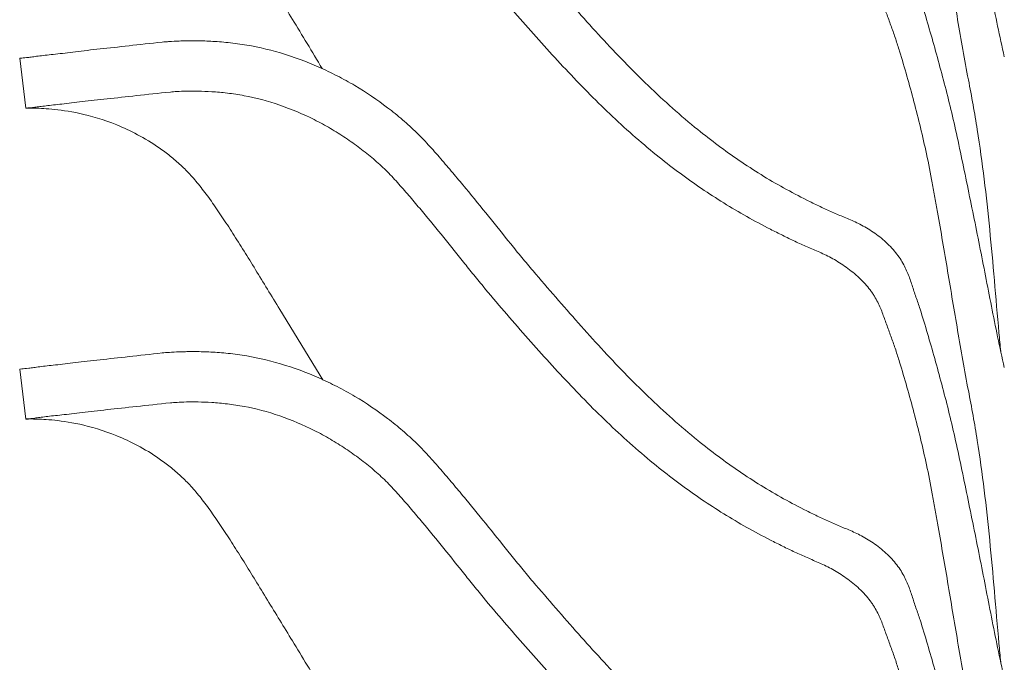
# Model space of a CAD drawing. Header units: centimetres. Extents: x -28 to 145, y -313 to 96.
# Tile 49 of 64: x 79 to 94, y -92 to -82. Entities that reach past the tile are written whole.
import ezdxf

# ---------------------------------------------------------------- set-up
doc = ezdxf.new("R2010")
doc.units = ezdxf.units.CM
doc.layers.add('Main lines', color=7, linetype='Continuous', lineweight=13, true_color=0x000000)
doc.layers.add('Predefinito', color=7, linetype='Continuous', true_color=0x000000)

# ---------------------------------------------------------------- blocks, each defined once
blk = doc.blocks.new('CB-298_Petal_Stacked_2D_Side')
at = {"layer": 'Main lines'}
for p, q in [((-39.217, 115.595), (-39.125, 114.827)), ((-35.224, 111.738), (-34.562, 110.658)), ((-39.217, 110.822), (-39.125, 110.055))]:
    blk.add_line(p, q, dxfattribs=at)
for points, knots in [([(-28.809, 114.499), (-29.072, 114.712), (-29.325, 114.939), (-29.694, 115.294), (-29.816, 115.415), (-30.055, 115.662), (-30.173, 115.787), (-30.409, 116.042), (-30.526, 116.171), (-30.758, 116.433), (-30.874, 116.565), (-31.106, 116.832), (-31.222, 116.966), (-31.395, 117.171), (-31.453, 117.24), (-31.567, 117.378), (-31.624, 117.448), (-31.793, 117.658), (-31.906, 117.8), (-32.135, 118.083), (-32.251, 118.226), (-32.429, 118.44), (-32.488, 118.511), (-32.608, 118.654), (-32.669, 118.726), (-32.761, 118.834), (-32.793, 118.87), (-32.856, 118.941), (-32.888, 118.977), (-32.953, 119.049), (-32.986, 119.084), (-33.053, 119.155), (-33.088, 119.189), (-33.193, 119.292), (-33.265, 119.359), (-33.415, 119.487), (-33.492, 119.549), (-33.729, 119.73), (-33.896, 119.843), (-34.161, 120.001), (-34.252, 120.051), (-34.436, 120.145), (-34.529, 120.19), (-34.814, 120.315), (-35.011, 120.388), (-35.214, 120.449)], [125.20917, 125.20917, 125.20917, 125.20917, 137.990286, 137.990286, 144.380844, 144.380844, 150.771402, 150.771402, 157.161961, 157.161961, 163.552519, 163.552519, 169.943077, 169.943077, 173.138356, 173.138356, 176.333635, 176.333635, 182.724193, 182.724193, 189.114751, 189.114751, 192.310031, 192.310031, 195.50531, 195.50531, 197.102949, 197.102949, 198.700589, 198.700589, 200.298228, 200.298228, 201.895868, 201.895868, 205.091147, 205.091147, 208.286426, 208.286426, 214.676984, 214.676984, 217.872263, 217.872263, 221.067542, 221.067542, 227.4581, 227.4581, 227.4581, 227.4581]), ([(-35.225, 119.649), (-35.041, 119.585), (-34.865, 119.51), (-34.611, 119.383), (-34.528, 119.338), (-34.369, 119.244), (-34.291, 119.195), (-34.14, 119.094), (-34.067, 119.042), (-33.925, 118.934), (-33.855, 118.879), (-33.755, 118.794), (-33.723, 118.766), (-33.659, 118.708), (-33.627, 118.678), (-33.535, 118.587), (-33.476, 118.523), (-33.389, 118.427), (-33.36, 118.394), (-33.303, 118.328), (-33.274, 118.295), (-33.189, 118.196), (-33.133, 118.13), (-32.966, 117.931), (-32.856, 117.798), (-32.639, 117.531), (-32.532, 117.397), (-32.373, 117.197), (-32.32, 117.131), (-32.213, 116.999), (-32.159, 116.933), (-31.998, 116.738), (-31.889, 116.61), (-31.671, 116.357), (-31.562, 116.231), (-31.344, 115.983), (-31.236, 115.86), (-31.016, 115.619), (-30.906, 115.5), (-30.684, 115.265), (-30.573, 115.149), (-30.347, 114.921), (-30.232, 114.809), (-30.001, 114.591), (-29.883, 114.484), (-29.645, 114.275), (-29.523, 114.174), (-29.4, 114.075)], [605.160599, 605.160599, 605.160599, 605.160599, 611.163291, 611.163291, 614.164637, 614.164637, 617.165983, 617.165983, 620.167329, 620.167329, 623.168675, 623.168675, 624.669348, 624.669348, 626.170021, 626.170021, 629.171367, 629.171367, 630.67204, 630.67204, 632.172714, 632.172714, 635.17406, 635.17406, 641.176752, 641.176752, 647.179444, 647.179444, 650.18079, 650.18079, 653.182136, 653.182136, 659.184828, 659.184828, 665.18752, 665.18752, 671.190212, 671.190212, 677.192904, 677.192904, 683.195596, 683.195596, 689.198288, 689.198288, 695.200981, 695.200981, 701.203673, 701.203673, 701.203673, 701.203673]), ([(-24.104, 115.617), (-24.175, 115.934), (-24.24, 116.248), (-24.332, 116.716), (-24.362, 116.872), (-24.423, 117.182), (-24.454, 117.337), (-24.515, 117.646), (-24.546, 117.8), (-24.608, 118.108), (-24.64, 118.261), (-24.702, 118.567), (-24.734, 118.719), (-24.798, 119.023), (-24.83, 119.174), (-24.864, 119.324)], [757.931902, 757.931902, 757.931902, 757.931902, 769.050883, 769.050883, 774.610373, 774.610373, 780.169863, 780.169863, 785.729354, 785.729354, 791.288844, 791.288844, 796.848334, 796.848334, 802.407825, 802.407825, 802.407825, 802.407825]), ([(-25.298, 114.126), (-25.357, 114.398), (-25.421, 114.665), (-25.56, 115.191), (-25.634, 115.451), (-25.731, 115.766), (-25.751, 115.828), (-25.792, 115.953), (-25.814, 116.015), (-25.859, 116.138), (-25.882, 116.199), (-25.915, 116.29), (-25.926, 116.321), (-25.948, 116.381), (-25.958, 116.411), (-25.991, 116.5), (-26.015, 116.56), (-26.062, 116.652), (-26.079, 116.683), (-26.108, 116.73), (-26.119, 116.746), (-26.14, 116.778), (-26.152, 116.794), (-26.188, 116.842), (-26.213, 116.873), (-26.269, 116.935), (-26.3, 116.966), (-26.362, 117.025), (-26.394, 117.053), (-26.461, 117.108), (-26.495, 117.135), (-26.564, 117.184), (-26.599, 117.207), (-26.668, 117.25), (-26.703, 117.271), (-26.806, 117.327), (-26.872, 117.359), (-27.002, 117.418), (-27.066, 117.445), (-27.193, 117.499), (-27.256, 117.528), (-27.383, 117.587), (-27.445, 117.617), (-27.57, 117.679), (-27.632, 117.711), (-27.817, 117.806), (-27.938, 117.871), (-28.177, 118.005), (-28.295, 118.075), (-28.526, 118.218), (-28.639, 118.291), (-28.974, 118.519), (-29.19, 118.679), (-29.4, 118.848)], [44.040833, 44.040833, 44.040833, 44.040833, 54.228804, 54.228804, 64.416776, 64.416776, 66.963769, 66.963769, 69.510761, 69.510761, 72.057754, 72.057754, 73.331251, 73.331251, 74.604747, 74.604747, 77.15174, 77.15174, 78.425236, 78.425236, 79.061985, 79.061985, 79.698733, 79.698733, 80.972229, 80.972229, 82.245726, 82.245726, 83.519222, 83.519222, 84.792719, 84.792719, 86.066215, 86.066215, 87.339711, 87.339711, 89.886704, 89.886704, 92.433697, 92.433697, 94.98069, 94.98069, 97.527683, 97.527683, 100.074676, 100.074676, 105.168661, 105.168661, 110.262647, 110.262647, 115.356633, 115.356633, 125.544604, 125.544604, 125.544604, 125.544604]), ([(-24.655, 115.265), (-24.686, 115.42), (-24.714, 115.574), (-24.769, 115.881), (-24.795, 116.034), (-24.846, 116.34), (-24.872, 116.492), (-24.923, 116.796), (-24.948, 116.948), (-24.999, 117.251), (-25.025, 117.402), (-25.077, 117.703), (-25.103, 117.854), (-25.129, 118.004)], [0, 0, 0, 0, 5.505104, 5.505104, 11.010208, 11.010208, 16.515312, 16.515312, 22.020417, 22.020417, 27.525521, 27.525521, 33.030625, 33.030625, 33.030625, 33.030625]), ([(-24.864, 114.551), (-24.895, 114.688), (-24.927, 114.824), (-24.994, 115.094), (-25.029, 115.228), (-25.1, 115.494), (-25.136, 115.625), (-25.209, 115.886), (-25.246, 116.015), (-25.32, 116.268), (-25.357, 116.393), (-25.417, 116.579), (-25.439, 116.64), (-25.47, 116.732), (-25.48, 116.762), (-25.501, 116.822), (-25.51, 116.852), (-25.52, 116.882)], [44.475923, 44.475923, 44.475923, 44.475923, 49.52175, 49.52175, 54.567578, 54.567578, 59.613406, 59.613406, 64.659234, 64.659234, 69.705062, 69.705062, 72.227976, 72.227976, 73.489433, 73.489433, 74.75089, 74.75089, 74.75089, 74.75089]), ([(-35.224, 116.511), (-35.16, 116.406), (-35.095, 116.3), (-34.881, 115.95), (-34.73, 115.698), (-34.575, 115.437)], [534.863965, 534.863965, 534.863965, 534.863965, 538.677082, 538.677082, 547.294086, 547.294086, 547.294086, 547.294086]), ([(-35.214, 115.676), (-35.415, 115.737), (-35.613, 115.779), (-35.852, 115.816), (-35.9, 115.822), (-35.994, 115.833), (-36.04, 115.838), (-36.176, 115.851), (-36.262, 115.856), (-36.425, 115.863), (-36.501, 115.864), (-36.608, 115.864), (-36.642, 115.863), (-36.707, 115.862), (-36.738, 115.861), (-36.824, 115.857), (-36.875, 115.855), (-36.941, 115.85), (-36.961, 115.849), (-36.998, 115.846), (-37.014, 115.844), (-37.028, 115.843)], [227.4581, 227.4581, 227.4581, 227.4581, 233.792591, 233.792591, 235.376213, 235.376213, 236.959836, 236.959836, 240.127081, 240.127081, 243.294326, 243.294326, 244.877949, 244.877949, 246.461572, 246.461572, 249.628817, 249.628817, 251.212439, 251.212439, 252.796062, 252.796062, 252.796062, 252.796062]), ([(-37.983, 115.738), (-38.051, 115.731), (-38.117, 115.724), (-38.242, 115.709), (-38.302, 115.702), (-38.416, 115.688), (-38.47, 115.681), (-38.573, 115.669), (-38.621, 115.663), (-38.713, 115.653), (-38.756, 115.649), (-38.836, 115.64), (-38.873, 115.636), (-38.942, 115.627), (-38.973, 115.623), (-39.03, 115.615), (-39.056, 115.612), (-39.125, 115.604), (-39.159, 115.601), (-39.205, 115.596), (-39.217, 115.595), (-39.217, 115.595)], [293.568252, 293.568252, 293.568252, 293.568252, 303.7613, 303.7613, 313.954348, 313.954348, 324.147395, 324.147395, 334.340443, 334.340443, 344.53349, 344.53349, 354.726538, 354.726538, 364.919586, 364.919586, 375.112633, 375.112633, 395.498728, 395.498728, 415.884678, 415.884678, 415.884678, 415.884678]), ([(-28.809, 109.727), (-29.072, 109.94), (-29.325, 110.166), (-29.694, 110.521), (-29.816, 110.642), (-30.055, 110.889), (-30.173, 111.014), (-30.409, 111.269), (-30.526, 111.398), (-30.758, 111.66), (-30.874, 111.792), (-31.106, 112.059), (-31.222, 112.193), (-31.395, 112.398), (-31.453, 112.467), (-31.567, 112.605), (-31.624, 112.675), (-31.793, 112.885), (-31.906, 113.027), (-32.135, 113.31), (-32.251, 113.453), (-32.429, 113.667), (-32.488, 113.738), (-32.608, 113.882), (-32.669, 113.953), (-32.761, 114.061), (-32.793, 114.097), (-32.856, 114.169), (-32.888, 114.204), (-32.953, 114.276), (-32.986, 114.311), (-33.053, 114.382), (-33.088, 114.417), (-33.193, 114.52), (-33.265, 114.586), (-33.415, 114.714), (-33.492, 114.776), (-33.729, 114.957), (-33.896, 115.07), (-34.161, 115.228), (-34.252, 115.278), (-34.436, 115.373), (-34.529, 115.417), (-34.814, 115.543), (-35.011, 115.615), (-35.214, 115.676)], [125.20917, 125.20917, 125.20917, 125.20917, 137.990286, 137.990286, 144.380844, 144.380844, 150.771402, 150.771402, 157.161961, 157.161961, 163.552519, 163.552519, 169.943077, 169.943077, 173.138356, 173.138356, 176.333635, 176.333635, 182.724193, 182.724193, 189.114751, 189.114751, 192.310031, 192.310031, 195.50531, 195.50531, 197.102949, 197.102949, 198.700589, 198.700589, 200.298228, 200.298228, 201.895868, 201.895868, 205.091147, 205.091147, 208.286426, 208.286426, 214.676984, 214.676984, 217.872263, 217.872263, 221.067542, 221.067542, 227.4581, 227.4581, 227.4581, 227.4581]), ([(-24.158, 111.093), (-24.168, 111.188), (-24.177, 111.284), (-24.21, 111.651), (-24.233, 111.919), (-24.303, 112.712), (-24.349, 113.226), (-24.445, 113.991), (-24.48, 114.245), (-24.54, 114.626), (-24.561, 114.753), (-24.606, 115.008), (-24.629, 115.136), (-24.655, 115.265)], [-48.670793, -48.670793, -48.670793, -48.670793, -45.49819, -45.49819, -36.398552, -36.398552, -18.199276, -18.199276, -9.099638, -9.099638, -4.549819, -4.549819, 0, 0, 0, 0]), ([(-37.873, 114.972), (-37.734, 114.987), (-37.584, 115.004), (-37.261, 115.039), (-37.088, 115.058), (-36.904, 115.076)], [539.855413, 539.855413, 539.855413, 539.855413, 560.406981, 560.406981, 580.958549, 580.958549, 580.958549, 580.958549]), ([(-36.904, 115.076), (-36.876, 115.079), (-36.842, 115.082), (-36.76, 115.087), (-36.713, 115.089), (-36.632, 115.09), (-36.604, 115.091), (-36.543, 115.091), (-36.511, 115.091), (-36.413, 115.089), (-36.343, 115.086), (-36.193, 115.077), (-36.113, 115.07), (-35.988, 115.055), (-35.945, 115.049), (-35.858, 115.036), (-35.815, 115.028), (-35.594, 114.987), (-35.411, 114.941), (-35.225, 114.876)], [580.958549, 580.958549, 580.958549, 580.958549, 583.983805, 583.983805, 587.009061, 587.009061, 588.521689, 588.521689, 590.034318, 590.034318, 593.059574, 593.059574, 596.08483, 596.08483, 597.597458, 597.597458, 599.110086, 599.110086, 605.160599, 605.160599, 605.160599, 605.160599]), ([(-39.125, 114.827), (-39.125, 114.827), (-39.113, 114.829), (-39.067, 114.834), (-39.032, 114.837), (-38.962, 114.845), (-38.936, 114.848), (-38.878, 114.856), (-38.847, 114.861), (-38.742, 114.874), (-38.661, 114.882), (-38.522, 114.897), (-38.473, 114.902), (-38.368, 114.915), (-38.313, 114.922), (-38.139, 114.943), (-38.012, 114.957), (-37.873, 114.972)], [416.65733, 416.65733, 416.65733, 416.65733, 437.097575, 437.097575, 457.649142, 457.649142, 467.924926, 467.924926, 478.20071, 478.20071, 498.752278, 498.752278, 509.028062, 509.028062, 519.303845, 519.303845, 539.855413, 539.855413, 539.855413, 539.855413]), ([(-35.225, 114.876), (-35.041, 114.812), (-34.865, 114.737), (-34.611, 114.61), (-34.528, 114.565), (-34.369, 114.471), (-34.291, 114.422), (-34.14, 114.321), (-34.067, 114.269), (-33.925, 114.162), (-33.855, 114.106), (-33.755, 114.021), (-33.723, 113.993), (-33.659, 113.935), (-33.627, 113.905), (-33.535, 113.814), (-33.476, 113.751), (-33.389, 113.654), (-33.36, 113.621), (-33.303, 113.556), (-33.274, 113.523), (-33.189, 113.423), (-33.133, 113.357), (-32.966, 113.158), (-32.856, 113.025), (-32.639, 112.758), (-32.532, 112.624), (-32.373, 112.424), (-32.32, 112.358), (-32.213, 112.226), (-32.159, 112.16), (-31.998, 111.965), (-31.889, 111.837), (-31.671, 111.584), (-31.562, 111.458), (-31.344, 111.21), (-31.236, 111.088), (-31.016, 110.846), (-30.906, 110.727), (-30.684, 110.492), (-30.573, 110.376), (-30.347, 110.148), (-30.232, 110.037), (-30.001, 109.818), (-29.883, 109.711), (-29.645, 109.503), (-29.523, 109.401), (-29.4, 109.302)], [605.160599, 605.160599, 605.160599, 605.160599, 611.163291, 611.163291, 614.164637, 614.164637, 617.165983, 617.165983, 620.167329, 620.167329, 623.168675, 623.168675, 624.669348, 624.669348, 626.170021, 626.170021, 629.171367, 629.171367, 630.67204, 630.67204, 632.172714, 632.172714, 635.17406, 635.17406, 641.176752, 641.176752, 647.179444, 647.179444, 650.18079, 650.18079, 653.182136, 653.182136, 659.184828, 659.184828, 665.18752, 665.18752, 671.190212, 671.190212, 677.192904, 677.192904, 683.195596, 683.195596, 689.198288, 689.198288, 695.200981, 695.200981, 701.203673, 701.203673, 701.203673, 701.203673]), ([(-39.125, 114.827), (-39.11, 114.828), (-39.07, 114.829), (-38.937, 114.828), (-38.844, 114.825), (-38.607, 114.803), (-38.463, 114.784), (-38.126, 114.71), (-37.934, 114.655), (-37.624, 114.529), (-37.517, 114.48), (-37.298, 114.363), (-37.186, 114.296), (-37.019, 114.179), (-36.963, 114.138), (-36.852, 114.049), (-36.797, 114.001), (-36.69, 113.902), (-36.639, 113.851), (-36.563, 113.768), (-36.537, 113.738), (-36.486, 113.677), (-36.46, 113.645), (-36.381, 113.545), (-36.328, 113.474), (-36.222, 113.325), (-36.168, 113.245), (-36.058, 113.08), (-36.002, 112.994), (-35.889, 112.818), (-35.832, 112.727), (-35.716, 112.541), (-35.658, 112.446), (-35.538, 112.251), (-35.477, 112.15), (-35.352, 111.946), (-35.289, 111.843), (-35.224, 111.738)], [416.65733, 416.65733, 416.65733, 416.65733, 431.909799, 431.909799, 447.162268, 447.162268, 462.414737, 462.414737, 477.667206, 477.667206, 485.293441, 485.293441, 492.919675, 492.919675, 496.732792, 496.732792, 500.54591, 500.54591, 504.359027, 504.359027, 506.265586, 506.265586, 508.172144, 508.172144, 511.985261, 511.985261, 515.798379, 515.798379, 519.611496, 519.611496, 523.424613, 523.424613, 527.23773, 527.23773, 531.050848, 531.050848, 534.863965, 534.863965, 534.863965, 534.863965]), ([(-25.52, 112.109), (-25.54, 112.169), (-25.559, 112.228), (-25.608, 112.348), (-25.637, 112.409), (-25.693, 112.503), (-25.714, 112.534), (-25.759, 112.596), (-25.784, 112.627), (-25.837, 112.688), (-25.867, 112.718), (-25.928, 112.776), (-25.959, 112.804), (-26.024, 112.858), (-26.058, 112.884), (-26.125, 112.931), (-26.159, 112.954), (-26.227, 112.995), (-26.262, 113.015), (-26.328, 113.05), (-26.361, 113.066), (-26.458, 113.112), (-26.521, 113.138), (-26.614, 113.177), (-26.645, 113.189), (-26.707, 113.215), (-26.737, 113.229), (-26.83, 113.269), (-26.891, 113.298), (-27.014, 113.357), (-27.075, 113.387), (-27.256, 113.478), (-27.374, 113.54), (-27.609, 113.67), (-27.724, 113.738), (-27.951, 113.878), (-28.063, 113.951), (-28.392, 114.175), (-28.603, 114.333), (-28.809, 114.499)], [74.75089, 74.75089, 74.75089, 74.75089, 77.273804, 77.273804, 79.796718, 79.796718, 81.058175, 81.058175, 82.319632, 82.319632, 83.581089, 83.581089, 84.842546, 84.842546, 86.104003, 86.104003, 87.36546, 87.36546, 88.626917, 88.626917, 89.888374, 89.888374, 92.411288, 92.411288, 93.672745, 93.672745, 94.934202, 94.934202, 97.457116, 97.457116, 99.98003, 99.98003, 105.025858, 105.025858, 110.071686, 110.071686, 115.117514, 115.117514, 125.20917, 125.20917, 125.20917, 125.20917]), ([(-24.104, 110.844), (-24.175, 111.161), (-24.24, 111.475), (-24.332, 111.943), (-24.362, 112.099), (-24.423, 112.409), (-24.454, 112.564), (-24.515, 112.873), (-24.546, 113.027), (-24.608, 113.335), (-24.64, 113.488), (-24.702, 113.794), (-24.734, 113.946), (-24.798, 114.25), (-24.83, 114.401), (-24.864, 114.551)], [0, 0, 0, 0, 11.118981, 11.118981, 16.678471, 16.678471, 22.237961, 22.237961, 27.797452, 27.797452, 33.356942, 33.356942, 38.916432, 38.916432, 44.475923, 44.475923, 44.475923, 44.475923]), ([(-25.129, 113.231), (-25.142, 113.306), (-25.155, 113.381), (-25.182, 113.531), (-25.195, 113.605), (-25.237, 113.829), (-25.266, 113.978), (-25.298, 114.126)], [33.030625, 33.030625, 33.030625, 33.030625, 35.783177, 35.783177, 38.535729, 38.535729, 44.040833, 44.040833, 44.040833, 44.040833]), ([(-29.4, 114.075), (-29.19, 113.906), (-28.974, 113.746), (-28.639, 113.519), (-28.526, 113.445), (-28.295, 113.302), (-28.177, 113.232), (-27.938, 113.098), (-27.817, 113.033), (-27.632, 112.938), (-27.57, 112.907), (-27.445, 112.845), (-27.383, 112.814), (-27.256, 112.755), (-27.193, 112.726), (-27.066, 112.672), (-27.002, 112.645), (-26.872, 112.587), (-26.806, 112.555), (-26.703, 112.498), (-26.668, 112.477), (-26.599, 112.434), (-26.564, 112.411), (-26.495, 112.362), (-26.461, 112.335), (-26.394, 112.281), (-26.362, 112.252), (-26.3, 112.193), (-26.269, 112.162), (-26.213, 112.1), (-26.188, 112.069), (-26.152, 112.021), (-26.14, 112.005), (-26.119, 111.973), (-26.108, 111.957), (-26.079, 111.91), (-26.062, 111.879), (-26.015, 111.787), (-25.991, 111.727), (-25.958, 111.638), (-25.948, 111.608), (-25.926, 111.548), (-25.915, 111.518), (-25.882, 111.427), (-25.859, 111.365), (-25.814, 111.242), (-25.792, 111.18), (-25.751, 111.055), (-25.731, 110.993), (-25.634, 110.678), (-25.56, 110.418), (-25.421, 109.892), (-25.357, 109.625), (-25.298, 109.353)], [701.203673, 701.203673, 701.203673, 701.203673, 711.391644, 711.391644, 716.48563, 716.48563, 721.579615, 721.579615, 726.673601, 726.673601, 729.220594, 729.220594, 731.767587, 731.767587, 734.31458, 734.31458, 736.861572, 736.861572, 739.408565, 739.408565, 740.682062, 740.682062, 741.955558, 741.955558, 743.229055, 743.229055, 744.502551, 744.502551, 745.776047, 745.776047, 747.049544, 747.049544, 747.686292, 747.686292, 748.32304, 748.32304, 749.596537, 749.596537, 752.14353, 752.14353, 753.417026, 753.417026, 754.690522, 754.690522, 757.237515, 757.237515, 759.784508, 759.784508, 762.331501, 762.331501, 772.519472, 772.519472, 782.707444, 782.707444, 782.707444, 782.707444]), ([(-24.655, 110.492), (-24.686, 110.647), (-24.714, 110.801), (-24.769, 111.109), (-24.795, 111.262), (-24.846, 111.567), (-24.872, 111.719), (-24.923, 112.023), (-24.948, 112.175), (-24.999, 112.478), (-25.025, 112.629), (-25.077, 112.931), (-25.103, 113.081), (-25.129, 113.231)], [0, 0, 0, 0, 5.505104, 5.505104, 11.010208, 11.010208, 16.515312, 16.515312, 22.020417, 22.020417, 27.525521, 27.525521, 33.030625, 33.030625, 33.030625, 33.030625]), ([(-24.864, 109.778), (-24.895, 109.915), (-24.927, 110.051), (-24.994, 110.321), (-25.029, 110.455), (-25.1, 110.721), (-25.136, 110.853), (-25.209, 111.113), (-25.246, 111.242), (-25.32, 111.495), (-25.357, 111.62), (-25.417, 111.806), (-25.439, 111.867), (-25.47, 111.959), (-25.48, 111.989), (-25.501, 112.049), (-25.51, 112.079), (-25.52, 112.109)], [44.475923, 44.475923, 44.475923, 44.475923, 49.52175, 49.52175, 54.567578, 54.567578, 59.613406, 59.613406, 64.659234, 64.659234, 69.705062, 69.705062, 72.227976, 72.227976, 73.489433, 73.489433, 74.75089, 74.75089, 74.75089, 74.75089]), ([(-35.214, 110.903), (-35.415, 110.964), (-35.613, 111.006), (-35.852, 111.043), (-35.9, 111.049), (-35.994, 111.061), (-36.04, 111.066), (-36.176, 111.078), (-36.262, 111.083), (-36.425, 111.09), (-36.501, 111.091), (-36.608, 111.091), (-36.642, 111.09), (-36.707, 111.089), (-36.738, 111.088), (-36.824, 111.085), (-36.875, 111.082), (-36.941, 111.077), (-36.961, 111.076), (-36.998, 111.073), (-37.014, 111.071), (-37.028, 111.07)], [227.4581, 227.4581, 227.4581, 227.4581, 233.792591, 233.792591, 235.376213, 235.376213, 236.959836, 236.959836, 240.127081, 240.127081, 243.294326, 243.294326, 244.877949, 244.877949, 246.461572, 246.461572, 249.628817, 249.628817, 251.212439, 251.212439, 252.796062, 252.796062, 252.796062, 252.796062]), ([(-37.983, 110.965), (-38.051, 110.958), (-38.117, 110.951), (-38.242, 110.936), (-38.302, 110.929), (-38.416, 110.915), (-38.47, 110.908), (-38.573, 110.896), (-38.621, 110.89), (-38.713, 110.88), (-38.756, 110.876), (-38.836, 110.867), (-38.873, 110.863), (-38.942, 110.854), (-38.973, 110.85), (-39.03, 110.842), (-39.056, 110.839), (-39.125, 110.831), (-39.159, 110.828), (-39.205, 110.823), (-39.217, 110.822), (-39.217, 110.822)], [293.568254, 293.568254, 293.568254, 293.568254, 303.761302, 303.761302, 313.95435, 313.95435, 324.147398, 324.147398, 334.340446, 334.340446, 344.533494, 344.533494, 354.726542, 354.726542, 364.91959, 364.91959, 375.112638, 375.112638, 395.498734, 395.498734, 415.884678, 415.884678, 415.884678, 415.884678]), ([(-28.809, 104.954), (-29.072, 105.167), (-29.325, 105.393), (-29.694, 105.749), (-29.816, 105.87), (-30.055, 106.116), (-30.173, 106.242), (-30.409, 106.496), (-30.526, 106.625), (-30.758, 106.887), (-30.874, 107.019), (-31.106, 107.286), (-31.222, 107.421), (-31.395, 107.625), (-31.453, 107.694), (-31.567, 107.833), (-31.624, 107.902), (-31.793, 108.113), (-31.906, 108.254), (-32.135, 108.538), (-32.251, 108.68), (-32.429, 108.894), (-32.488, 108.966), (-32.608, 109.109), (-32.669, 109.18), (-32.761, 109.288), (-32.793, 109.324), (-32.856, 109.396), (-32.888, 109.432), (-32.953, 109.503), (-32.986, 109.539), (-33.053, 109.609), (-33.088, 109.644), (-33.193, 109.747), (-33.265, 109.813), (-33.415, 109.941), (-33.492, 110.003), (-33.729, 110.184), (-33.896, 110.298), (-34.161, 110.455), (-34.252, 110.505), (-34.436, 110.6), (-34.529, 110.644), (-34.814, 110.77), (-35.011, 110.842), (-35.214, 110.903)], [125.20917, 125.20917, 125.20917, 125.20917, 137.990286, 137.990286, 144.380844, 144.380844, 150.771402, 150.771402, 157.161961, 157.161961, 163.552519, 163.552519, 169.943077, 169.943077, 173.138356, 173.138356, 176.333635, 176.333635, 182.724193, 182.724193, 189.114751, 189.114751, 192.310031, 192.310031, 195.50531, 195.50531, 197.102949, 197.102949, 198.700589, 198.700589, 200.298228, 200.298228, 201.895868, 201.895868, 205.091147, 205.091147, 208.286426, 208.286426, 214.676984, 214.676984, 217.872263, 217.872263, 221.067542, 221.067542, 227.4581, 227.4581, 227.4581, 227.4581]), ([(-24.158, 106.32), (-24.168, 106.416), (-24.177, 106.511), (-24.21, 106.878), (-24.233, 107.146), (-24.303, 107.939), (-24.349, 108.454), (-24.445, 109.219), (-24.48, 109.472), (-24.54, 109.853), (-24.561, 109.981), (-24.606, 110.235), (-24.629, 110.363), (-24.655, 110.492)], [-48.669437, -48.669437, -48.669437, -48.669437, -45.49819, -45.49819, -36.398552, -36.398552, -18.199276, -18.199276, -9.099638, -9.099638, -4.549819, -4.549819, 0, 0, 0, 0]), ([(-39.125, 110.055), (-39.125, 110.055), (-39.113, 110.056), (-39.067, 110.061), (-39.032, 110.064), (-38.962, 110.072), (-38.936, 110.076), (-38.878, 110.083), (-38.847, 110.088), (-38.742, 110.101), (-38.661, 110.109), (-38.522, 110.124), (-38.473, 110.129), (-38.368, 110.142), (-38.313, 110.149), (-38.139, 110.17), (-38.012, 110.184), (-37.873, 110.199)], [416.65733, 416.65733, 416.65733, 416.65733, 437.097575, 437.097575, 457.649142, 457.649142, 467.924926, 467.924926, 478.20071, 478.20071, 498.752278, 498.752278, 509.028062, 509.028062, 519.303845, 519.303845, 539.855413, 539.855413, 539.855413, 539.855413]), ([(-37.873, 110.199), (-37.734, 110.214), (-37.584, 110.231), (-37.261, 110.266), (-37.088, 110.285), (-36.904, 110.304)], [539.855413, 539.855413, 539.855413, 539.855413, 560.406981, 560.406981, 580.958549, 580.958549, 580.958549, 580.958549]), ([(-36.904, 110.304), (-36.876, 110.306), (-36.842, 110.309), (-36.76, 110.314), (-36.713, 110.316), (-36.632, 110.318), (-36.604, 110.318), (-36.543, 110.318), (-36.511, 110.318), (-36.413, 110.316), (-36.343, 110.314), (-36.193, 110.304), (-36.113, 110.297), (-35.988, 110.282), (-35.945, 110.276), (-35.858, 110.263), (-35.815, 110.256), (-35.594, 110.215), (-35.411, 110.168), (-35.225, 110.103)], [580.958549, 580.958549, 580.958549, 580.958549, 583.983805, 583.983805, 587.009061, 587.009061, 588.521689, 588.521689, 590.034318, 590.034318, 593.059574, 593.059574, 596.08483, 596.08483, 597.597458, 597.597458, 599.110086, 599.110086, 605.160599, 605.160599, 605.160599, 605.160599]), ([(-39.125, 110.055), (-39.11, 110.055), (-39.07, 110.056), (-38.937, 110.055), (-38.844, 110.052), (-38.607, 110.03), (-38.463, 110.011), (-38.126, 109.937), (-37.934, 109.882), (-37.624, 109.756), (-37.517, 109.707), (-37.298, 109.591), (-37.186, 109.523), (-37.019, 109.406), (-36.963, 109.365), (-36.852, 109.276), (-36.797, 109.228), (-36.69, 109.129), (-36.639, 109.078), (-36.563, 108.995), (-36.537, 108.966), (-36.486, 108.904), (-36.46, 108.872), (-36.381, 108.773), (-36.328, 108.702), (-36.222, 108.552), (-36.168, 108.473), (-36.058, 108.307), (-36.002, 108.221), (-35.889, 108.045), (-35.832, 107.954), (-35.716, 107.768), (-35.658, 107.673), (-35.538, 107.478), (-35.477, 107.378), (-35.352, 107.174), (-35.289, 107.07), (-35.224, 106.965)], [416.65733, 416.65733, 416.65733, 416.65733, 431.909799, 431.909799, 447.162268, 447.162268, 462.414737, 462.414737, 477.667206, 477.667206, 485.293441, 485.293441, 492.919675, 492.919675, 496.732792, 496.732792, 500.54591, 500.54591, 504.359027, 504.359027, 506.265586, 506.265586, 508.172144, 508.172144, 511.985261, 511.985261, 515.798379, 515.798379, 519.611496, 519.611496, 523.424613, 523.424613, 527.23773, 527.23773, 531.050848, 531.050848, 534.863965, 534.863965, 534.863965, 534.863965]), ([(-35.225, 110.103), (-35.041, 110.039), (-34.865, 109.964), (-34.611, 109.837), (-34.528, 109.792), (-34.369, 109.698), (-34.291, 109.65), (-34.14, 109.549), (-34.067, 109.496), (-33.925, 109.389), (-33.855, 109.334), (-33.755, 109.249), (-33.723, 109.22), (-33.659, 109.162), (-33.627, 109.132), (-33.535, 109.041), (-33.476, 108.978), (-33.389, 108.881), (-33.36, 108.848), (-33.303, 108.783), (-33.274, 108.75), (-33.189, 108.651), (-33.133, 108.584), (-32.966, 108.386), (-32.856, 108.252), (-32.639, 107.985), (-32.532, 107.851), (-32.373, 107.652), (-32.32, 107.585), (-32.213, 107.453), (-32.159, 107.387), (-31.998, 107.192), (-31.889, 107.064), (-31.671, 106.811), (-31.562, 106.686), (-31.344, 106.437), (-31.236, 106.315), (-31.016, 106.073), (-30.906, 105.954), (-30.684, 105.719), (-30.573, 105.603), (-30.347, 105.376), (-30.232, 105.264), (-30.001, 105.045), (-29.883, 104.938), (-29.645, 104.73), (-29.523, 104.628), (-29.4, 104.529)], [605.160599, 605.160599, 605.160599, 605.160599, 611.163291, 611.163291, 614.164637, 614.164637, 617.165983, 617.165983, 620.167329, 620.167329, 623.168675, 623.168675, 624.669348, 624.669348, 626.170021, 626.170021, 629.171367, 629.171367, 630.67204, 630.67204, 632.172714, 632.172714, 635.17406, 635.17406, 641.176752, 641.176752, 647.179444, 647.179444, 650.18079, 650.18079, 653.182136, 653.182136, 659.184828, 659.184828, 665.18752, 665.18752, 671.190212, 671.190212, 677.192904, 677.192904, 683.195596, 683.195596, 689.198288, 689.198288, 695.200981, 695.200981, 701.203673, 701.203673, 701.203673, 701.203673]), ([(-25.52, 107.336), (-25.54, 107.396), (-25.559, 107.455), (-25.608, 107.575), (-25.637, 107.636), (-25.693, 107.73), (-25.714, 107.761), (-25.759, 107.823), (-25.784, 107.854), (-25.837, 107.915), (-25.867, 107.945), (-25.928, 108.003), (-25.959, 108.031), (-26.024, 108.085), (-26.058, 108.111), (-26.125, 108.159), (-26.159, 108.181), (-26.227, 108.222), (-26.262, 108.242), (-26.328, 108.277), (-26.361, 108.294), (-26.458, 108.339), (-26.521, 108.366), (-26.614, 108.404), (-26.645, 108.417), (-26.707, 108.443), (-26.737, 108.456), (-26.83, 108.497), (-26.891, 108.525), (-27.014, 108.584), (-27.075, 108.614), (-27.256, 108.705), (-27.374, 108.767), (-27.609, 108.897), (-27.724, 108.965), (-27.951, 109.105), (-28.063, 109.178), (-28.392, 109.402), (-28.603, 109.56), (-28.809, 109.727)], [74.75089, 74.75089, 74.75089, 74.75089, 77.273804, 77.273804, 79.796718, 79.796718, 81.058175, 81.058175, 82.319632, 82.319632, 83.581089, 83.581089, 84.842546, 84.842546, 86.104003, 86.104003, 87.36546, 87.36546, 88.626917, 88.626917, 89.888374, 89.888374, 92.411288, 92.411288, 93.672745, 93.672745, 94.934202, 94.934202, 97.457116, 97.457116, 99.98003, 99.98003, 105.025858, 105.025858, 110.071686, 110.071686, 115.117514, 115.117514, 125.20917, 125.20917, 125.20917, 125.20917]), ([(-24.104, 106.071), (-24.175, 106.388), (-24.24, 106.702), (-24.332, 107.17), (-24.362, 107.326), (-24.423, 107.636), (-24.454, 107.791), (-24.515, 108.1), (-24.546, 108.254), (-24.608, 108.562), (-24.64, 108.715), (-24.702, 109.021), (-24.734, 109.174), (-24.798, 109.477), (-24.83, 109.628), (-24.864, 109.778)], [0, 0, 0, 0, 11.118981, 11.118981, 16.678471, 16.678471, 22.237961, 22.237961, 27.797452, 27.797452, 33.356942, 33.356942, 38.916432, 38.916432, 44.475923, 44.475923, 44.475923, 44.475923]), ([(-29.4, 109.302), (-29.19, 109.133), (-28.974, 108.973), (-28.639, 108.746), (-28.526, 108.672), (-28.295, 108.529), (-28.177, 108.459), (-27.938, 108.325), (-27.817, 108.26), (-27.632, 108.165), (-27.57, 108.134), (-27.445, 108.072), (-27.383, 108.041), (-27.256, 107.982), (-27.193, 107.954), (-27.066, 107.899), (-27.002, 107.872), (-26.872, 107.814), (-26.806, 107.782), (-26.703, 107.725), (-26.668, 107.705), (-26.599, 107.661), (-26.564, 107.638), (-26.495, 107.589), (-26.461, 107.563), (-26.394, 107.508), (-26.362, 107.479), (-26.3, 107.42), (-26.269, 107.389), (-26.213, 107.327), (-26.188, 107.296), (-26.152, 107.248), (-26.14, 107.232), (-26.119, 107.2), (-26.108, 107.184), (-26.079, 107.137), (-26.062, 107.106), (-26.015, 107.014), (-25.991, 106.954), (-25.958, 106.865), (-25.948, 106.835), (-25.926, 106.775), (-25.915, 106.745), (-25.882, 106.654), (-25.859, 106.593), (-25.814, 106.469), (-25.792, 106.407), (-25.751, 106.283), (-25.731, 106.22), (-25.634, 105.905), (-25.56, 105.646), (-25.421, 105.119), (-25.357, 104.852), (-25.298, 104.58)], [701.203673, 701.203673, 701.203673, 701.203673, 711.391644, 711.391644, 716.48563, 716.48563, 721.579615, 721.579615, 726.673601, 726.673601, 729.220594, 729.220594, 731.767587, 731.767587, 734.31458, 734.31458, 736.861572, 736.861572, 739.408565, 739.408565, 740.682062, 740.682062, 741.955558, 741.955558, 743.229055, 743.229055, 744.502551, 744.502551, 745.776047, 745.776047, 747.049544, 747.049544, 747.686292, 747.686292, 748.32304, 748.32304, 749.596537, 749.596537, 752.14353, 752.14353, 753.417026, 753.417026, 754.690522, 754.690522, 757.237515, 757.237515, 759.784508, 759.784508, 762.331501, 762.331501, 772.519472, 772.519472, 782.707444, 782.707444, 782.707444, 782.707444]), ([(-25.298, 109.353), (-25.266, 109.205), (-25.237, 109.056), (-25.195, 108.832), (-25.182, 108.758), (-25.155, 108.608), (-25.142, 108.533), (-25.129, 108.458)], [782.707444, 782.707444, 782.707444, 782.707444, 788.212548, 788.212548, 790.9651, 790.9651, 793.717652, 793.717652, 793.717652, 793.717652]), ([(-25.129, 108.458), (-25.103, 108.308), (-25.077, 108.158), (-25.025, 107.856), (-24.999, 107.705), (-24.948, 107.402), (-24.923, 107.251), (-24.872, 106.947), (-24.846, 106.794), (-24.795, 106.489), (-24.769, 106.336), (-24.714, 106.029), (-24.686, 105.874), (-24.655, 105.719)], [793.717652, 793.717652, 793.717652, 793.717652, 799.222756, 799.222756, 804.72786, 804.72786, 810.232964, 810.232964, 815.738068, 815.738068, 821.243173, 821.243173, 826.748277, 826.748277, 826.748277, 826.748277]), ([(-24.864, 105.005), (-24.895, 105.142), (-24.927, 105.278), (-24.994, 105.548), (-25.029, 105.682), (-25.1, 105.948), (-25.136, 106.08), (-25.209, 106.34), (-25.246, 106.469), (-25.32, 106.723), (-25.357, 106.847), (-25.417, 107.033), (-25.439, 107.094), (-25.47, 107.186), (-25.48, 107.216), (-25.501, 107.277), (-25.51, 107.306), (-25.52, 107.336)], [44.475923, 44.475923, 44.475923, 44.475923, 49.52175, 49.52175, 54.567578, 54.567578, 59.613406, 59.613406, 64.659234, 64.659234, 69.705062, 69.705062, 72.227976, 72.227976, 73.489433, 73.489433, 74.75089, 74.75089, 74.75089, 74.75089]), ([(-35.224, 106.965), (-35.16, 106.86), (-35.095, 106.754), (-34.881, 106.404), (-34.73, 106.152), (-34.575, 105.892)], [534.863965, 534.863965, 534.863965, 534.863965, 538.677082, 538.677082, 547.294086, 547.294086, 547.294086, 547.294086])]:
    blk.add_open_spline(points, degree=3, knots=knots, dxfattribs=at)
for points in [[(-37.028, 115.843), (-37.391, 115.804), (-37.709, 115.768), (-37.983, 115.738)], [(-37.028, 111.07), (-37.391, 111.031), (-37.709, 110.995), (-37.983, 110.965)]]:
    blk.add_open_spline(points, degree=3, dxfattribs=at)

msp = doc.modelspace()

# ---------------------------------------------------------------- block references
at = {"layer": 'Predefinito'}
msp.add_blockref('CB-298_Petal_Stacked_2D_Side', (117.811, -198.658), dxfattribs=at)

doc.saveas('drawing.dxf')
